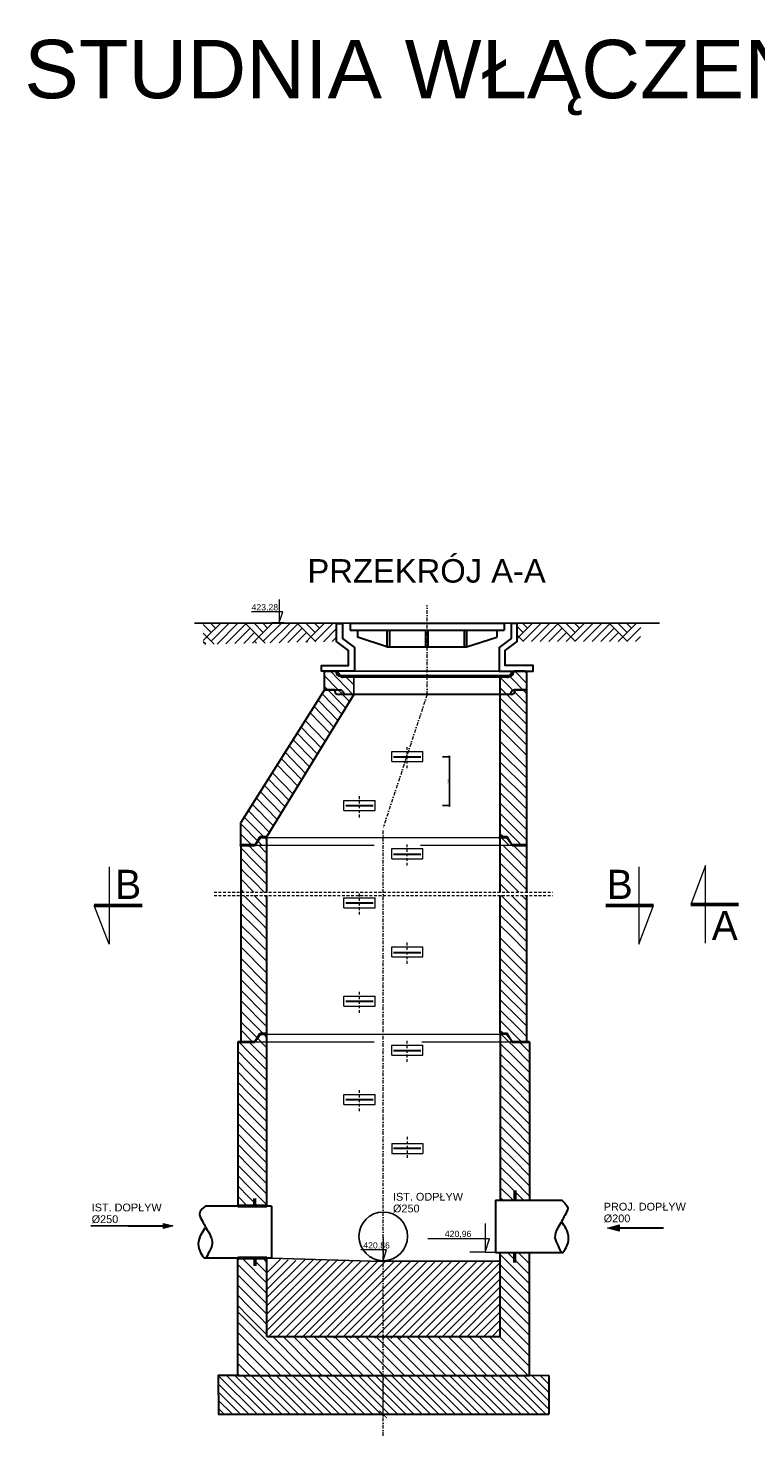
# Model space of a CAD drawing. Header units: millimetres. Extents: x 17183 to 59232, y 4375 to 14942.
# Tile 11 of 12: x 51642 to 55384, y 7706 to 14942. Entities that reach past the tile are written whole.
import ezdxf
from ezdxf.enums import TextEntityAlignment as Align

# ---------------------------------------------------------------- set-up
doc = ezdxf.new("R2010")
doc.units = ezdxf.units.MM
for name, pattern in [('DGN Style 2', [23.51279, 14.107674, -9.405116]), ('DGN Style 3', [857.226944, 612.30496, -244.921984]), ('DGN Style 4', [37.643977, 18.810232, -9.405116, 0.023513, -9.405116])]:
    doc.linetypes.add(name, pattern=pattern)
doc.layers.get('Defpoints').update_dxf_attribs({"color": 6, "lineweight": 30})
for name, color, linetype, lineweight in [('A3 poziomo', 7, 'Continuous', 20), ('land_info', 7, 'Continuous', 20), ('landscape', 7, 'Continuous', 20), ('Level 11', 7, 'Continuous', 20), ('Level 22', 7, 'Continuous', 20), ('Level 24', 7, 'Continuous', 20), ('Level 50', 7, 'Continuous', 20), ('Level 53', 7, 'Continuous', 20), ('Level 60', 7, 'Continuous', 20), ('Level 62', 7, 'Continuous', 0), ('opisy', 7, 'Continuous', 13), ('PRZEKROJE', 1, 'Continuous', 30), ('runway_info', 7, 'Continuous', 20), ('seed', 7, 'Continuous', 20)]:
    doc.layers.add(name, color=color, linetype=linetype, lineweight=lineweight)
for name, color, linetype in [('KONSTR', 1, 'Continuous'), ('OBRYS', 1, 'Continuous'), ('PDF _0', 7, 'Continuous'), ('PDF _02. Wymiary i domiary', 7, 'Continuous'), ('WYMIAROWANIE', 3, 'Continuous')]:
    doc.layers.add(name, color=color, linetype=linetype)
doc.styles.get("Standard").update_dxf_attribs({"font": 'arial.ttf'})
doc.styles.add('Style-Arial', font='arial.ttf')
doc.styles.add('Style-WORKING_1250', font='WORKING_1250.shx')
doc.dimstyles.new('ISO-25', dxfattribs={"dimtxt": 2.5, "dimasz": 2.5, "dimexe": 1.25, "dimexo": 0.625, "dimtad": 1, "dimtxsty": 'Standard', "dimcen": 2.5, "dimadec": 0, "dimazin": 0, "dimtfac": 1, "dimtmove": 0, "dimatfit": 3, "dimfxl": 1, "dimarcsym": 0})

# ---------------------------------------------------------------- blocks, each defined once
blk = doc.blocks.new('*U12')
at = {"layer": 'Level 53', "linetype": 'Continuous', "lineweight": 13}
blk.add_hatch(color=256, dxfattribs=at).paths.add_polyline_path([(-368, -68), (-628, 0), (-368, 72)])
at = {"layer": 'Level 53', "color": 7, "linetype": 'Continuous', "lineweight": 30}
blk.add_line((631, 0), (-368, 0), dxfattribs=at)
at = {"layer": 'Level 53', "color": 7, "linetype": 'Continuous', "lineweight": 13, "flags": 128}
blk.add_lwpolyline([(-628, 0), (-368, 72), (-368, -68)], close=True, dxfattribs=at)
blk = doc.blocks.new('*U15')
at = {"layer": 'Level 50', "color": 7, "linetype": 'Continuous', "lineweight": 53}
blk.add_line((4.92, 0), (-4.92, 0), dxfattribs=at)
at = {"layer": 'Level 50', "color": 7, "linetype": 'Continuous', "lineweight": 13, "extrusion": (0, 0, -1), "flags": 128}
blk.add_lwpolyline([(1.88, 7.98), (1.88, -7.98), (4.92, 0)], dxfattribs=at)
blk = doc.blocks.new('_Oblique')
at = {"color": 0, "linetype": 'ByBlock', "lineweight": -2}
blk.add_line((-0.5, -0.5), (0.5, 0.5), dxfattribs=at)
blk = doc.blocks.new('*D20')
at = {"color": 0, "lineweight": -2, "ltscale": 2, "transparency": 16777216}
for p, q in [((53773.3, 11196.5), (53809.5, 11196.5)), ((53808.3, 11201.5), (53808.3, 10940.7)), ((53773.3, 10945.7), (53809.5, 10945.7))]:
    blk.add_line(p, q, dxfattribs=at)
at = {"layer": 'Defpoints', "color": 0, "ltscale": 2, "transparency": 16777216}
for p in [(53571, 11196.5), (53324.7, 10945.7), (53808.3, 10945.7)]:
    blk.add_point(p, dxfattribs=at)
at = {"color": 0, "lineweight": -2, "ltscale": 2, "transparency": 16777216, "xscale": 8, "yscale": 8, "zscale": 8}
for p, rotation in [((53808.3, 11196.5), 90), ((53808.3, 10945.7), 270)]:
    blk.add_blockref('_Oblique', p, dxfattribs=dict(at, rotation=rotation))
at = {"color": 0, "lineweight": 20, "ltscale": 2, "transparency": 16777216, "insert": (53802.5, 11071.1), "char_height": 10, "attachment_point": 5, "rotation": 90}
blk.add_mtext('250', dxfattribs=at)
blk = doc.blocks.new('*U16')
at = {"layer": 'Level 62', "color": 7, "linetype": 'Continuous', "lineweight": 13}
for q in [(-3.46, 0), (3.46, 0)]:
    blk.add_line((0, 0), q, dxfattribs=at)
blk = doc.blocks.new('*U14')
at = {"layer": 'Level 62', "color": 7, "linetype": 'Continuous', "lineweight": 13}
for q in [(-3.46, 0), (3.46, 0)]:
    blk.add_line((0, 0), q, dxfattribs=at)
blk = doc.blocks.new('*U13')
at = {"layer": 'Level 62', "color": 7, "linetype": 'Continuous', "lineweight": 13, "extrusion": (0, 0, -1), "flags": 128}
blk.add_lwpolyline([(4.72, 3.24), (4.72, -3.24), (5.7, -0.21), (-8.18, -0.21)], dxfattribs=at)
at = {"layer": 'Level 62', "color": 7, "linetype": 'Continuous', "lineweight": 13}
blk.add_blockref('*U14', (-4.72, -3.24), dxfattribs=at)

msp = doc.modelspace()

# ---------------------------------------------------------------- hatches: boundary and pattern name
at = {"layer": 'WYMIAROWANIE'}
h = msp.add_hatch(dxfattribs=at)
h.set_pattern_fill('AR-PARQ1', scale=0.620092, angle=45, style=0)
h.set_pattern_definition([(135, (-124920.29, -154710.04), (-267.29202, 2e-14), [189.004, -189.004]), (135, (-124898.01, -154687.77), (-267.29202, 2e-14), [189.004, -189.004]), (135, (-124875.74, -154665.5), (-267.29202, 2e-14), [189.004, -189.004]), (135, (-124853.46, -154643.22), (-267.29202, 2e-14), [189.004, -189.004]), (135, (-124831.19, -154620.94), (-267.29202, 2e-14), [189.004, -189.004]), (135, (-124808.92, -154598.67), (-267.29202, 2e-14), [189.004, -189.004]), (135, (-124786.64, -154576.4), (-267.29202, 2e-14), [189.004, -189.004]), (45, (-125053.93, -154576.4), (267.29202, -2e-14), [189.004, -189.004]), (45, (-125076.2, -154554.12), (267.29202, -2e-14), [189.004, -189.004]), (45, (-125098.48, -154531.85), (267.29202, -2e-14), [189.004, -189.004]), (45, (-125120.76, -154509.57), (267.29202, -2e-14), [189.004, -189.004]), (45, (-125143.03, -154487.3), (267.29202, -2e-14), [189.004, -189.004]), (45, (-125165.3, -154465.02), (267.29202, -2e-14), [189.004, -189.004]), (45, (-125187.58, -154442.75), (267.29202, -2e-14), [189.004, -189.004])])
h.paths.add_polyline_path([(52542.68, 11883.888), (52542.68, 11774.536), (53226.23, 11789.364), (53226.23, 11881.472)])
h.paths.add_polyline_path([(54154.556, 11881.472), (54154.556, 11789.364), (54789.275, 11789.364), (54794.117, 11883.888)])

# ---------------------------------------------------------------- linework, layer by layer
at = {"lineweight": 30}
msp.add_line((54046.017, 8648.534), (54386.678, 8648.959), dxfattribs=at)
for points in [[(51964.164, 8785.353), (52384.81, 8785.353)], [(52894.243, 8619.467), (53461.708, 8602.836), (54070.167, 8603.809)], [(53464.207, 8603.809), (54070.167, 8603.809)], [(52620.167, 8016.58), (54320.154, 8016.58)]]:
    msp.add_lwpolyline(points)
msp.add_circle((53467.994, 8731.611), 125)
at = {"layer": 'A3 poziomo', "color": 0, "linetype": 'Continuous', "lineweight": 30}
for points in [[(54386.628, 8917.479), (54386.628, 8917.479), (54386.628, 8917.479), (54386.628, 8917.479), (54386.678, 8917.479), (54418.565, 8891.613), (54417.332, 8876.062), (54416.334, 8863.478), (54407.631, 8851.187), (54401.498, 8839.116), (54396.275, 8828.837), (54391.072, 8818.805), (54385.664, 8808.767), (54379.585, 8797.486), (54372.228, 8787.484), (54365.871, 8775.779), (54357.034, 8759.51), (54349.433, 8741.199), (54351.356, 8724.318), (54352.978, 8710.08), (54360.001, 8696.151), (54367.19, 8682.093), (54373.319, 8670.111), (54379.665, 8654.427), (54386.678, 8648.959), (54392.714, 8644.252), (54401.851, 8663.532), (54408.095, 8674.176), (54417.641, 8690.446), (54422.37, 8706.745), (54421.291, 8722.998), (54420.238, 8738.843), (54416.473, 8756.363), (54408.095, 8770.501), (54401.058, 8782.377), (54394.021, 8794.252), (54386.983, 8806.128)], [(52553.632, 8887.544), (52553.632, 8887.544), (52553.632, 8887.544), (52553.632, 8887.544), (52553.582, 8887.544), (52521.695, 8861.678), (52522.928, 8846.128), (52523.926, 8833.543), (52532.629, 8821.252), (52538.762, 8809.181), (52543.985, 8798.902), (52549.188, 8788.87), (52554.597, 8778.832), (52560.675, 8767.552), (52568.032, 8757.549), (52574.389, 8745.844), (52583.226, 8729.576), (52590.827, 8711.264), (52588.904, 8694.383), (52587.282, 8680.146), (52580.26, 8666.216), (52573.07, 8652.159), (52566.941, 8640.176), (52560.595, 8624.493), (52553.582, 8619.024), (52547.546, 8614.317), (52538.41, 8633.598), (52532.165, 8644.242), (52522.619, 8660.512), (52517.89, 8676.81), (52518.97, 8693.064), (52520.022, 8708.908), (52523.787, 8726.428), (52532.165, 8740.566), (52539.202, 8752.442), (52546.24, 8764.318), (52553.277, 8776.193)]]:
    msp.add_open_spline(points, degree=3, knots=[0, 0, 0, 0, 0.08406414, 0.08406414, 0.08406414, 0.18005621, 0.18005621, 0.18005621, 0.25773893, 0.25773893, 0.25773893, 0.32389321, 0.32389321, 0.32389321, 0.3982396, 0.3982396, 0.3982396, 0.50157212, 0.50157212, 0.50157212, 0.58872302, 0.58872302, 0.58872302, 0.66301229, 0.66301229, 0.66301229, 0.72695146, 0.72695146, 0.72695146, 0.82468899, 0.82468899, 0.82468899, 0.9199671, 0.9199671, 0.9199671, 1, 1, 1, 1], dxfattribs=at)
at = {"layer": 'KONSTR', "color": 7}
msp.add_lwpolyline([(53150.917, 11635.852), (54232.755, 11635.852)], dxfattribs=at)
at = {"layer": 'land_info', "linetype": 'DGN Style 3', "lineweight": 18}
msp.add_line((52802.277, 10741.58), (54130.264, 10741.58), dxfattribs=at)
at = {"layer": 'land_info', "color": 0, "linetype": 'DGN Style 3', "lineweight": 0}
for p, q in [((52808.747, 10741.58), (54130.947, 10741.58)), ((52808.727, 9731.58), (54130.927, 9731.58)), ((52808.727, 9731.58), (54130.927, 9731.58))]:
    msp.add_line(p, q, dxfattribs=at)
at = {"layer": 'landscape', "color": 0, "linetype": 'Continuous', "lineweight": 13}
for p, q in [((53511.698, 11172.712), (53511.698, 11224.601)), ((53511.698, 11224.601), (53671.698, 11224.601)), ((53511.698, 11224.601), (53671.698, 11224.601)), ((53671.698, 11172.712), (53671.698, 11224.601)), ((53511.698, 11172.712), (53671.698, 11172.712)), ((53266.388, 10919.752), (53266.388, 10971.641)), ((53266.388, 10971.641), (53426.388, 10971.641)), ((53426.388, 10919.752), (53426.388, 10971.641)), ((53266.388, 10919.752), (53426.388, 10919.752)), ((53511.698, 10672.712), (53511.698, 10724.601)), ((53511.698, 10724.601), (53671.698, 10724.601)), ((53511.698, 10724.601), (53671.698, 10724.601)), ((53671.698, 10672.712), (53671.698, 10724.601)), ((53511.698, 10672.712), (53671.698, 10672.712)), ((53266.388, 10419.752), (53266.388, 10471.641)), ((53266.388, 10471.641), (53426.388, 10471.641)), ((53266.388, 10419.752), (53426.388, 10419.752)), ((53426.388, 10419.752), (53426.388, 10471.641)), ((53511.698, 10167.712), (53511.698, 10219.601)), ((53511.698, 10219.601), (53671.698, 10219.601)), ((53511.698, 10219.601), (53671.698, 10219.601)), ((53671.698, 10167.712), (53671.698, 10219.601)), ((53511.698, 10167.712), (53671.698, 10167.712)), ((53266.388, 9914.752), (53266.388, 9966.641)), ((53266.388, 9966.641), (53426.388, 9966.641)), ((53266.388, 9914.752), (53426.388, 9914.752)), ((53426.388, 9914.752), (53426.388, 9966.641)), ((53511.698, 9662.712), (53511.698, 9714.601)), ((53511.698, 9714.601), (53671.698, 9714.601)), ((53511.698, 9714.601), (53671.698, 9714.601)), ((53671.698, 9662.712), (53671.698, 9714.601)), ((53511.698, 9662.712), (53671.698, 9662.712)), ((53266.388, 9409.752), (53266.388, 9461.641)), ((53266.388, 9461.641), (53426.388, 9461.641)), ((53266.388, 9409.752), (53426.388, 9409.752)), ((53426.388, 9409.752), (53426.388, 9461.641)), ((53511.698, 9208.696), (53511.698, 9156.806)), ((53511.698, 9208.696), (53671.698, 9208.696)), ((53671.698, 9208.696), (53671.698, 9156.806)), ((53511.698, 9156.806), (53671.698, 9156.806)), ((53511.698, 9156.806), (53671.698, 9156.806))]:
    msp.add_line(p, q, dxfattribs=at)
at = {"layer": 'landscape', "color": 7, "linetype": 'Continuous', "lineweight": 18}
msp.add_line((52863.413, 10781.58), (54063.395, 10781.58), dxfattribs=at)
at = {"layer": 'landscape', "color": 0, "linetype": 'Continuous', "lineweight": 0}
for p, q in [((52870.187, 10781.58), (54070.187, 10781.58)), ((52870.167, 9771.58), (54070.167, 9771.58))]:
    msp.add_line(p, q, dxfattribs=at)
at = {"layer": 'landscape', "color": 0, "linetype": 'DGN Style 2', "lineweight": 0}
for p, q in [((52597.933, 10501.48), (54339.613, 10501.48)), ((52597.933, 10484.445), (54339.613, 10484.445))]:
    msp.add_line(p, q, dxfattribs=at)
at = {"layer": 'landscape', "color": 0, "linetype": 'Continuous', "lineweight": 30}
for p, q in [((54046.017, 8916.917), (54386.678, 8917.479)), ((54046.094, 8916.917), (54046.017, 8648.534)), ((52894.243, 8886.982), (52553.582, 8887.544)), ((52894.166, 8886.983), (52894.243, 8619.095)), ((52894.243, 8619.095), (52553.582, 8619.024))]:
    msp.add_line(p, q, dxfattribs=at)
at = {"layer": 'Level 11', "color": 7, "linetype": 'Continuous', "lineweight": 30}
for p, q in [((53487.205, 11762.369), (53335.139, 11811.153)), ((53896.466, 11762.369), (54052.292, 11811.153)), ((53166.736, 11635.852), (53222.19, 11635.852)), ((53166.736, 11540.463), (53166.736, 11635.852)), ((53166.736, 11635.852), (53226.355, 11635.852)), ((53166.736, 11635.852), (53222.19, 11635.852)), ((53166.736, 11540.463), (53166.736, 11635.852)), ((53226.355, 11635.852), (53226.355, 11629.89)), ((53226.355, 11635.852), (53226.355, 11629.89)), ((53237.526, 11627.168), (53244.992, 11614.726)), ((53237.526, 11627.168), (53244.992, 11614.726)), ((54120.626, 11612.004), (53244.24, 11612.004)), ((54104.538, 11606.043), (53260.328, 11606.043)), ((54070.167, 10786.777), (54070.167, 11612.004)), ((54127.34, 11627.168), (54119.874, 11614.726)), ((54138.512, 11635.852), (54138.512, 11629.89)), ((54198.13, 11635.852), (54142.676, 11635.852)), ((53166.736, 11540.463), (52735.167, 10859.416)), ((53316.52, 11516.615), (52870.106, 10786.58)), ((53219.655, 11540.463), (53166.736, 11540.463)), ((53166.736, 11540.463), (53244.756, 11540.463)), ((53219.655, 11540.463), (53219.655, 11534.501)), ((54127.326, 11516.615), (53237.54, 11516.615)), ((53260.092, 11531.779), (53267.557, 11516.615)), ((54127.34, 11531.779), (54119.874, 11516.615)), ((54204.924, 11540.465), (54142.676, 11540.463)), ((54145.211, 11540.463), (54204.924, 11540.465)), ((54145.211, 11540.463), (54145.211, 11534.501)), ((52735.187, 10741.58), (52735.187, 10859.448)), ((54063.395, 10781.58), (54101.858, 10781.58))]:
    msp.add_line(p, q, dxfattribs=at)
at = {"layer": 'Level 11', "color": 0, "linetype": 'Continuous', "lineweight": 30}
for p, q in [((54205.167, 11635.852), (54205.167, 10501.48)), ((52808.747, 10741.58), (52835.247, 10786.58)), ((52808.747, 10741.58), (52837.837, 10781.58)), ((52835.247, 10786.58), (52870.187, 10786.58)), ((52837.837, 10781.58), (52870.187, 10781.58)), ((52870.167, 10501.48), (52870.167, 10781.58)), ((54070.167, 10501.48), (54070.167, 10781.58)), ((54070.187, 10786.58), (54105.127, 10786.58)), ((54070.187, 10781.58), (54102.537, 10781.58)), ((54131.608, 10741.58), (54102.518, 10781.58)), ((54131.608, 10741.58), (54102.518, 10781.58)), ((54131.627, 10741.58), (54102.537, 10781.58)), ((54131.608, 10741.58), (54105.108, 10786.58)), ((54131.608, 10741.58), (54105.108, 10786.58)), ((54131.627, 10741.58), (54105.127, 10786.58)), ((52735.625, 10741.58), (52735.167, 9731.58)), ((52870.092, 9933.69), (52870.167, 10484.445)), ((54070.167, 10276.58), (54070.167, 10484.439)), ((54205.167, 10484.445), (54205.167, 10236.58)), ((54070.167, 9776.58), (54070.167, 10276.58)), ((54205.167, 10236.58), (54205.167, 9731.58)), ((52870.167, 8887.022), (52870.092, 9933.69)), ((52808.727, 9731.58), (52835.227, 9776.58)), ((52808.727, 9731.58), (52837.817, 9771.58)), ((52835.227, 9776.58), (52870.167, 9776.58)), ((52837.817, 9771.58), (52870.167, 9771.58)), ((54070.167, 9771.58), (54070.131, 8916.957)), ((54070.167, 9776.58), (54105.107, 9776.58)), ((54070.167, 9776.58), (54105.107, 9776.58)), ((54102.517, 9771.58), (54070.167, 9771.58)), ((54102.517, 9771.58), (54070.167, 9771.58)), ((54131.607, 9731.58), (54102.517, 9771.58)), ((54131.607, 9731.58), (54102.517, 9771.58)), ((54131.607, 9731.58), (54105.107, 9776.58)), ((54131.607, 9731.58), (54105.107, 9776.58)), ((52720.167, 9731.58), (52720.167, 8887.269)), ((54220.167, 9731.58), (54220.167, 8917.204)), ((52720.167, 8016.58), (52720.167, 8619.059)), ((52870.167, 8216.58), (52870.167, 8619.09)), ((54070.167, 8366.58), (54070.167, 8648.564)), ((54220.167, 8016.58), (54220.167, 8648.751)), ((54070.167, 8216.58), (54070.167, 8366.58)), ((52870.167, 8216.58), (54070.167, 8216.58)), ((52720.167, 8016.58), (52620.167, 8016.58)), ((52620.167, 8016.58), (52620.192, 7816.921)), ((52720.167, 8016.58), (54220.167, 8016.58)), ((54320.154, 8016.58), (54320.179, 7816.921)), ((52620.167, 7816.921), (54320.179, 7816.921))]:
    msp.add_line(p, q, dxfattribs=at)
at = {"layer": 'Level 11', "color": 7, "linetype": 'Continuous', "lineweight": 40}
for p, q in [((52735.167, 10741.58), (52802.277, 10741.58)), ((54130.947, 10741.58), (54198.373, 10741.58))]:
    msp.add_line(p, q, dxfattribs=at)
at = {"layer": 'Level 11', "color": 0, "linetype": 'Continuous', "lineweight": 40}
for p, q in [((52808.747, 10741.58), (52735.187, 10741.58)), ((52735.187, 10741.58), (52808.747, 10741.58)), ((54131.607, 10741.58), (54205.167, 10741.58)), ((54205.167, 10741.58), (54131.627, 10741.58)), ((54131.627, 10741.58), (54205.167, 10741.58)), ((52720.167, 9731.58), (52808.727, 9731.58)), ((54131.607, 9731.58), (54220.167, 9731.58)), ((54131.607, 9731.58), (54220.167, 9731.58))]:
    msp.add_line(p, q, dxfattribs=at)
at = {"layer": 'Level 11', "color": 7, "linetype": 'Continuous', "lineweight": 30}
for points in [[(53258.376, 11850.77), (53258.376, 11850.77), (53258.376, 11804.716), (53319.781, 11758.662), (53319.781, 11635.852), (53150.917, 11635.852), (53150.917, 11635.852), (53150.917, 11666.554), (53289.078, 11666.554), (53289.078, 11743.311), (53227.673, 11789.364), (53227.673, 11881.472), (53258.376, 11881.472), (53258.376, 11804.716)], [(53298.235, 11883.888), (53298.235, 11847.52)], [(53298.235, 11883.888), (54089.197, 11883.888)], [(54125.296, 11850.77), (54125.296, 11850.77), (54125.296, 11804.716), (54063.891, 11758.662), (54063.891, 11635.852), (54232.755, 11635.852), (54239.792, 11635.852), (54239.792, 11666.554), (54094.593, 11666.554), (54094.593, 11743.311), (54155.999, 11789.364), (54155.999, 11881.472), (54125.296, 11881.472), (54125.296, 11804.716)], [(54089.197, 11883.888), (54089.197, 11847.52)], [(53298.235, 11847.52), (54089.197, 11847.52)], [(53335.139, 11847.52), (53335.139, 11811.153)], [(53487.205, 11847.52), (53487.205, 11762.369)], [(53499.607, 11847.52), (53499.607, 11762.369)], [(53685.635, 11847.52), (53685.635, 11762.369)], [(53698.037, 11847.52), (53698.037, 11762.369)], [(53884.064, 11847.52), (53884.064, 11762.369)], [(53896.466, 11847.52), (53896.466, 11762.369)], [(54052.292, 11847.52), (54052.292, 11811.153)], [(53487.205, 11762.369), (53896.466, 11762.369)]]:
    msp.add_lwpolyline(points, dxfattribs=at)
for centre, start, end in [((53222.19, 11617.966), 30.9637565, 90), ((53222.19, 11617.966), 30.9637565, 90), ((53244.24, 11629.89), 180, 270), ((53244.24, 11629.89), 180, 270), ((53260.328, 11623.928), 210.9637565, 270), ((53260.328, 11623.928), 210.9637565, 270), ((54104.538, 11623.928), 270, 329.0362435), ((54120.626, 11629.89), 270, 0), ((54142.676, 11617.966), 90, 149.0362435), ((53237.54, 11534.501), 180, 270), ((53244.756, 11522.577), 30.9637565, 90), ((54127.326, 11534.501), 270, 0), ((54142.676, 11522.577), 90, 149.0362435)]:
    msp.add_arc(centre, 17.885, start, end, dxfattribs=at)
at = {"layer": 'Level 22', "color": 0, "linetype": 'DGN Style 3', "lineweight": 0}
for p, q in [((53294.965, 11481.367), (53166.736, 11613.145)), ((53316.52, 11566.627), (53278.165, 11606.043)), ((54205.168, 11469.53), (54070.167, 11604.531)), ((54205.136, 11575.496), (54144.781, 11635.852)), ((53254.596, 11415.349), (53153.39, 11519.401)), ((53214.437, 11349.677), (53112.332, 11454.609)), ((54204.998, 11363.766), (54070.167, 11498.656)), ((53169.693, 11276.504), (53069.701, 11379.263)), ((54205.03, 11258.168), (54073.514, 11389.684)), ((53129.358, 11210.544), (53025.383, 11317.397)), ((53088.988, 11144.526), (52984.144, 11252.319)), ((54205.082, 11087.594), (54070.168, 11222.508)), ((53048.83, 11078.854), (52943.085, 11187.526)), ((52983.905, 10972.679), (52876.733, 11082.817)), ((54205.114, 10981.645), (54070.168, 11116.649)), ((52943.565, 10906.71), (52835.525, 11017.788)), ((54112.84, 10968.337), (54070.168, 11011.008)), ((52903.377, 10840.989), (52794.435, 10952.946)), ((52830.797, 10915.577), (52794.989, 10952.376)), ((54165.34, 10915.837), (54112.84, 10968.337)), ((52830.34, 10809.337), (52752.658, 10887.018)), ((54165.34, 10809.337), (54070.168, 10904.508)), ((54205.168, 10876.008), (54165.34, 10915.837)), ((52792.453, 10741.58), (52735.168, 10798.8)), ((52870.168, 10769.508), (52830.34, 10809.337)), ((54082.402, 10786.58), (54070.168, 10798.8)), ((54205.168, 10769.508), (54165.34, 10809.337)), ((52805.79, 10657.503), (52735.167, 10728.157)), ((52738.616, 10741.58), (52735.187, 10745.005)), ((52870.167, 10699.026), (52827.613, 10741.58)), ((54142.866, 10735.313), (54136.599, 10741.58)), ((54205.167, 10673.012), (54142.866, 10735.313)), ((52859.19, 10604.403), (52805.79, 10657.503)), ((54142.866, 10629.413), (54070.167, 10702.144)), ((52753.29, 10604.403), (52735.167, 10622.526)), ((52805.79, 10551.903), (52753.29, 10604.403)), ((52870.167, 10593.422), (52859.19, 10604.403)), ((54090.366, 10576.313), (54070.167, 10596.512)), ((54142.866, 10523.813), (54090.366, 10576.313)), ((54196.266, 10576.313), (54142.866, 10629.413)), ((54205.167, 10567.408), (54196.266, 10576.313)), ((52749.713, 10501.48), (52735.167, 10516.026)), ((52856.213, 10501.48), (52805.79, 10551.903)), ((54165.199, 10501.48), (54142.866, 10523.813)), ((52807.056, 10373.256), (52736.433, 10443.91)), ((52833.88, 10455.256), (52804.704, 10484.445)), ((52870.167, 10419.173), (52833.88, 10455.256)), ((54126.012, 10432.784), (54074.374, 10484.445)), ((54179.412, 10379.684), (54126.012, 10432.784)), ((54205.167, 10459.53), (54180.252, 10484.445)), ((52860.456, 10320.156), (52807.056, 10373.256)), ((54073.512, 10379.684), (54070.167, 10383.03)), ((54126.012, 10327.184), (54073.512, 10379.684)), ((54205.167, 10353.918), (54179.412, 10379.684)), ((52807.056, 10260.104), (52736.433, 10330.759)), ((52870.143, 10310.464), (52860.456, 10320.156)), ((54205.167, 10248.03), (54126.012, 10327.184)), ((52870.115, 10084.301), (52735.211, 10219.263)), ((52868.748, 10198.759), (52807.056, 10260.104)), ((54165.338, 10117.337), (54070.167, 10212.508)), ((52861.383, 10034.785), (52735.236, 10160.986)), ((54165.338, 10011.437), (54070.167, 10106.649)), ((54205.167, 10077.508), (54165.338, 10117.337)), ((52861.394, 9870.816), (52735.248, 9997.018)), ((52870.086, 10026.13), (52861.383, 10034.785)), ((54112.838, 9958.337), (54070.167, 10001.008)), ((54205.167, 9971.832), (54165.338, 10011.437)), ((52870.093, 9917.693), (52860.445, 9927.346)), ((54165.338, 9905.837), (54112.838, 9958.337)), ((52807.056, 9816.478), (52735.238, 9888.328)), ((52870.097, 9862.162), (52861.394, 9870.816)), ((54165.338, 9799.337), (54070.167, 9894.508)), ((54205.167, 9866.008), (54165.338, 9905.837)), ((52795.986, 9731.58), (52735.167, 9792.449)), ((52860.456, 9763.378), (52807.056, 9816.478)), ((54082.401, 9776.58), (54070.167, 9788.8)), ((54205.167, 9759.508), (54165.338, 9799.337)), ((52777.701, 9678.894), (52725.015, 9731.58)), ((52870.105, 9753.725), (52860.456, 9763.378)), ((54137.248, 9656.422), (54070.167, 9723.504)), ((54220.167, 9679.171), (54167.715, 9731.58)), ((52777.701, 9572.394), (52720.167, 9629.928)), ((52870.167, 9586.428), (52777.701, 9678.894)), ((54220.167, 9573.504), (54137.248, 9656.422)), ((52870.167, 9479.928), (52777.701, 9572.394)), ((54137.248, 9549.922), (54070.167, 9617.004)), ((52777.701, 9466.494), (52720.167, 9524.053)), ((54137.248, 9444.022), (54070.167, 9511.133)), ((54220.167, 9467.004), (54137.248, 9549.922)), ((52725.201, 9413.394), (52720.167, 9418.428)), ((52777.701, 9360.894), (52725.201, 9413.394)), ((52831.101, 9413.394), (52777.701, 9466.494)), ((52870.167, 9374.311), (52831.101, 9413.394)), ((54190.648, 9390.922), (54137.248, 9444.022)), ((52870.167, 9268.428), (52777.701, 9360.894)), ((54084.748, 9390.922), (54070.167, 9405.504)), ((54137.248, 9338.422), (54084.748, 9390.922)), ((54220.167, 9255.504), (54137.248, 9338.422)), ((54220.167, 9361.391), (54190.648, 9390.922)), ((52777.701, 9254.394), (52720.167, 9311.928)), ((54137.248, 9231.922), (54070.167, 9299.004)), ((52777.701, 9147.34), (52720.167, 9204.874)), ((52870.167, 9161.928), (52777.701, 9254.394)), ((54137.248, 9126.322), (54070.167, 9193.328)), ((54220.167, 9149.004), (54137.248, 9231.922)), ((52870.167, 9054.874), (52777.701, 9147.34)), ((54220.167, 9043.352), (54137.248, 9126.322)), ((52777.701, 9040.286), (52720.167, 9097.82)), ((54137.248, 9021.701), (54070.167, 9088.707)), ((52777.701, 8933.232), (52720.167, 8990.765)), ((52870.167, 8947.82), (52777.701, 9040.286)), ((54137.248, 8916.269), (54070.167, 8983.274)), ((54220.167, 8938.73), (54137.248, 9021.701)), ((52823.792, 8887.14), (52777.701, 8933.232)), ((52870.167, 8490.925), (52742.029, 8619.063)), ((52870.167, 8597.115), (52848.197, 8619.085)), ((54220.167, 8589.669), (54161.158, 8648.678)), ((54220.167, 8434.519), (54070.167, 8584.519)), ((52777.701, 8476.891), (52720.167, 8534.425)), ((52870.167, 8384.425), (52777.701, 8476.891)), ((54220.167, 8328.781), (54070.167, 8478.875)), ((52777.701, 8370.991), (52720.167, 8428.55)), ((52992.363, 8071.423), (52720.167, 8343.79)), ((52831.101, 8317.891), (52777.701, 8370.991)), ((54220.167, 8222.297), (54070.167, 8372.176)), ((52870.167, 8278.808), (52831.101, 8317.891)), ((54220.167, 8116.519), (54070.167, 8266.519)), ((52886.163, 8071.423), (52720.167, 8237.285)), ((53098.263, 8071.423), (52953.106, 8216.58)), ((53204.763, 8071.423), (53059.606, 8216.58)), ((53257.263, 8124.523), (53165.246, 8216.58)), ((53416.263, 8071.423), (53271.106, 8216.58)), ((53522.763, 8071.423), (53377.606, 8216.58)), ((53628.663, 8071.423), (53483.389, 8216.58)), ((53734.863, 8071.423), (53589.797, 8216.58)), ((53840.763, 8071.423), (53695.606, 8216.58)), ((53947.263, 8071.423), (53802.106, 8216.58)), ((53999.763, 8124.523), (53907.746, 8216.58)), ((54158.763, 8071.423), (54013.606, 8216.58)), ((52780.263, 8071.423), (52720.167, 8131.519)), ((53310.663, 8071.423), (53257.263, 8124.523)), ((54053.163, 8071.423), (53999.763, 8124.523)), ((52835.106, 8016.58), (52780.263, 8071.423)), ((52940.962, 8016.58), (52886.163, 8071.423)), ((53047.268, 8016.58), (52992.363, 8071.423)), ((53153.106, 8016.58), (53098.263, 8071.423)), ((53257.263, 8018.923), (53204.763, 8071.423)), ((53365.482, 8016.58), (53310.663, 8071.423)), ((53471.106, 8016.58), (53416.263, 8071.423)), ((53577.606, 8016.58), (53522.763, 8071.423)), ((53683.462, 8016.58), (53628.663, 8071.423)), ((53789.768, 8016.58), (53734.863, 8071.423)), ((53895.606, 8016.58), (53840.763, 8071.423)), ((53999.763, 8018.923), (53947.263, 8071.423)), ((54107.982, 8016.58), (54053.163, 8071.423)), ((54213.606, 8016.58), (54158.763, 8071.423)), ((52728.606, 8016.58), (52720.167, 8025.019)), ((53259.606, 8016.58), (53257.263, 8018.923)), ((54002.106, 8016.58), (53999.763, 8018.923))]:
    msp.add_line(p, q, dxfattribs=at)
at = {"layer": 'Level 22', "color": 0, "linetype": 'Continuous', "lineweight": 0}
for p, q in [((53314.7, 11513.64), (53196.117, 11635.852)), ((54205.136, 11522.171), (54115.558, 11612.004)), ((54205.327, 11627.915), (54197.413, 11635.852)), ((53274.408, 11447.75), (53166.736, 11558.716)), ((54205.168, 11416.205), (54070.167, 11551.59)), ((53234.427, 11382.366), (53132.761, 11486.846)), ((54205.014, 11310.684), (54070.167, 11445.531)), ((53169.693, 11276.504), (53066.627, 11382.483)), ((53194.474, 11317.03), (53091.815, 11422.231)), ((53149.093, 11242.817), (53045.667, 11349.407)), ((54205.046, 11205.276), (54070.168, 11339.771)), ((53068.82, 11111.543), (52963.514, 11219.763)), ((53108.801, 11176.926), (53004.491, 11284.428)), ((54205.066, 11140.688), (54070.168, 11275.662)), ((53028.867, 11046.207), (52922.564, 11155.142)), ((54205.098, 11034.497), (54070.168, 11169.363)), ((53004.085, 11005.681), (52897.381, 11115.401)), ((52963.711, 10939.655), (52856.075, 11050.218)), ((54165.34, 10968.337), (54070.168, 11063.508)), ((52923.366, 10873.678), (52814.864, 10985.183)), ((52831.514, 10968.072), (52815.609, 10984.418)), ((54165.34, 10862.737), (54070.168, 10957.638)), ((54205.168, 10928.508), (54165.34, 10968.337)), ((52830.073, 10862.482), (52774.071, 10919.871)), ((52883.15, 10807.91), (52830.073, 10862.482)), ((54205.168, 10822.889), (54165.34, 10862.737)), ((52830.34, 10755.937), (52735.168, 10851.243)), ((54165.34, 10755.937), (54070.168, 10851.243)), ((54114.592, 10741.58), (54074.592, 10781.58)), ((52805.79, 10710.303), (52774.498, 10741.58)), ((52870.167, 10645.744), (52805.79, 10710.303)), ((52844.705, 10741.58), (52830.34, 10755.937)), ((54142.866, 10682.213), (54083.471, 10741.58)), ((54179.705, 10741.58), (54165.34, 10755.937)), ((52805.79, 10604.403), (52735.167, 10675.026)), ((54142.866, 10576.313), (54070.167, 10649.012)), ((54205.167, 10619.735), (54142.866, 10682.213)), ((52803.105, 10501.48), (52735.167, 10569.226)), ((52870.167, 10540.026), (52805.79, 10604.403)), ((54205.167, 10514.012), (54142.866, 10576.313)), ((54112.011, 10501.48), (54070.167, 10543.206)), ((52833.88, 10402.156), (52751.592, 10484.445)), ((52870.167, 10471.666), (52857.425, 10484.445)), ((54126.012, 10379.684), (54070.167, 10435.53)), ((54205.167, 10406.205), (54127.148, 10484.445)), ((52807.056, 10320.156), (52736.433, 10390.779)), ((52870.167, 10365.87), (52833.88, 10402.156)), ((54205.167, 10300.53), (54126.012, 10379.684)), ((52870.121, 10143.94), (52736.433, 10277.628)), ((52870.136, 10257.076), (52807.056, 10320.156)), ((54126.012, 10274.084), (54070.167, 10329.771)), ((54165.338, 10170.437), (54070.167, 10265.662)), ((54205.167, 10194.892), (54126.012, 10274.084)), ((54205.167, 10236.508), (54205.095, 10236.58)), ((54165.338, 10064.237), (54070.167, 10159.363)), ((54205.167, 10130.664), (54165.338, 10170.437)), ((52870.09, 9972.978), (52735.245, 10107.822)), ((54205.167, 10024.295), (54165.338, 10064.237)), ((52870.093, 9917.693), (52735.239, 10052.548)), ((54165.338, 9958.337), (54070.167, 10053.508)), ((52870.101, 9809.01), (52735.257, 9943.854)), ((54165.338, 9852.737), (54070.167, 9947.638)), ((54205.167, 9918.508), (54165.338, 9958.337)), ((54165.338, 9745.937), (54070.167, 9841.243)), ((54205.167, 9812.889), (54165.338, 9852.737)), ((52807.056, 9763.378), (52736.433, 9834.002)), ((54114.59, 9731.58), (54074.59, 9771.58)), ((52742.878, 9731.58), (52735.167, 9739.292)), ((52870.167, 9638.928), (52777.701, 9731.394)), ((52870.109, 9700.326), (52807.056, 9763.378)), ((54137.248, 9708.922), (54114.59, 9731.58)), ((54220.167, 9626.004), (54137.248, 9708.922)), ((54179.703, 9731.58), (54165.338, 9745.937)), ((52777.701, 9625.494), (52720.167, 9683.061)), ((52870.167, 9533.159), (52777.701, 9625.494)), ((54137.248, 9603.022), (54070.167, 9670.142)), ((52777.701, 9519.294), (52720.167, 9576.801)), ((54137.248, 9496.822), (54070.167, 9563.872)), ((54220.167, 9520.221), (54137.248, 9603.022)), ((52870.167, 9426.565), (52777.701, 9519.294)), ((54220.167, 9413.668), (54137.248, 9496.822)), ((52777.701, 9413.394), (52720.167, 9470.928)), ((52870.167, 9320.928), (52777.701, 9413.394)), ((54137.248, 9390.922), (54070.167, 9458.004)), ((52777.701, 9307.794), (52720.167, 9365.165)), ((54137.248, 9285.322), (54070.167, 9352.214)), ((54220.167, 9308.004), (54137.248, 9390.922)), ((52870.167, 9215.285), (52777.701, 9307.794)), ((54220.167, 9202.365), (54137.248, 9285.322)), ((52777.701, 9200.994), (52720.167, 9258.609)), ((52870.167, 9108.58), (52777.701, 9200.994)), ((54137.248, 9178.522), (54070.167, 9245.699)), ((52777.701, 9093.94), (52720.167, 9151.555)), ((54137.248, 9073.901), (54070.167, 9141.077)), ((54220.167, 9095.651), (54137.248, 9178.522)), ((52777.701, 8986.886), (52720.167, 9044.501)), ((52870.167, 9001.526), (52777.701, 9093.94)), ((54220.167, 8991.029), (54137.248, 9073.901)), ((52870.166, 8894.473), (52777.701, 8986.886)), ((54137.248, 8968.469), (54070.167, 9035.645)), ((52770.767, 8886.775), (52720.167, 8937.447)), ((54084.999, 8916.981), (54070.167, 8931.835)), ((54188.594, 8917.152), (54137.248, 8968.469)), ((52870.167, 8543.425), (52794.518, 8619.074)), ((54220.167, 8487.816), (54070.167, 8637.886)), ((54220.167, 8536.394), (54107.886, 8648.611)), ((52777.701, 8529.991), (52720.167, 8587.557)), ((52777.701, 8423.791), (52720.167, 8481.298)), ((52870.167, 8437.656), (52777.701, 8529.991)), ((54220.167, 8381.244), (54070.167, 8531.159)), ((52870.167, 8331.062), (52777.701, 8423.791)), ((54220.167, 8275.519), (54070.167, 8425.519)), ((52777.701, 8317.891), (52720.167, 8375.425)), ((52939.263, 8071.423), (52720.167, 8290.519)), ((52869.663, 8225.928), (52777.701, 8317.891)), ((54220.167, 8169.019), (54070.167, 8319.019)), ((52832.763, 8071.423), (52720.167, 8184.019)), ((53045.163, 8071.423), (52899.924, 8216.58)), ((53151.363, 8071.423), (53006.274, 8216.58)), ((53257.263, 8071.423), (53112.106, 8216.58)), ((53257.263, 8177.323), (53217.988, 8216.58)), ((53362.863, 8071.423), (53257.263, 8177.323)), ((53469.663, 8071.423), (53324.301, 8216.58)), ((53575.263, 8071.423), (53430.106, 8216.58)), ((53681.763, 8071.423), (53536.606, 8216.58)), ((53787.663, 8071.423), (53642.424, 8216.58)), ((53893.863, 8071.423), (53748.774, 8216.58)), ((53999.763, 8071.423), (53854.606, 8216.58)), ((53999.763, 8177.323), (53960.488, 8216.58)), ((54105.363, 8071.423), (53999.763, 8177.323)), ((54212.163, 8071.423), (54066.801, 8216.58)), ((52727.163, 8071.423), (52720.167, 8078.41)), ((52781.975, 8016.58), (52727.163, 8071.423)), ((52887.606, 8016.58), (52832.763, 8071.423)), ((52994.106, 8016.58), (52939.263, 8071.423)), ((53099.929, 8016.58), (53045.163, 8071.423)), ((53206.362, 8016.58), (53151.363, 8071.423)), ((53312.106, 8016.58), (53257.263, 8071.423)), ((53417.732, 8016.58), (53362.863, 8071.423)), ((53524.475, 8016.58), (53469.663, 8071.423)), ((53630.106, 8016.58), (53575.263, 8071.423)), ((53736.606, 8016.58), (53681.763, 8071.423)), ((53842.429, 8016.58), (53787.663, 8071.423)), ((53948.862, 8016.58), (53893.863, 8071.423)), ((54054.606, 8016.58), (53999.763, 8071.423)), ((54160.232, 8016.58), (54105.363, 8071.423)), ((54220.167, 8063.415), (54212.163, 8071.423))]:
    msp.add_line(p, q, dxfattribs=at)
at = {"layer": 'Level 24', "color": 0, "linetype": 'Continuous', "lineweight": 50}
for p, q in [((52807.11, 8887.025), (52807.11, 8927.025)), ((54144.85, 8967.912), (54144.85, 8917.912)), ((52870.166, 8887.022), (52720.166, 8887.269)), ((52870.154, 8619.091), (52720.167, 8619.059)), ((52809.226, 8579.481), (52809.226, 8619.481)), ((54145.647, 8598.123), (54145.646, 8648.658))]:
    msp.add_line(p, q, dxfattribs=at)
at = {"layer": 'Level 60', "color": 0, "linetype": 'Continuous', "lineweight": 0}
for p, q in [((52870.167, 8416.874), (53067.676, 8614.384)), ((52870.167, 8544.154), (52940.201, 8614.188)), ((52870.167, 8374.448), (53108.895, 8613.176)), ((52870.167, 8332.022), (53150.113, 8611.968)), ((52870.167, 8501.727), (52979.851, 8611.412)), ((52870.167, 8289.595), (53191.331, 8610.76)), ((52864.224, 8242.477), (53231.334, 8609.588)), ((52870.167, 8459.301), (53018.14, 8607.274)), ((52878.251, 8214.391), (53272.249, 8608.388)), ((52918.8, 8211.575), (53314.379, 8607.154)), ((52963.104, 8212.201), (53356.813, 8605.91)), ((53005.53, 8211.575), (53398.639, 8604.684)), ((53047.331, 8210.324), (53440.465, 8603.458)), ((53086.629, 8210.95), (53479.543, 8603.863)), ((53131.558, 8210.324), (53527.882, 8606.648)), ((53172.108, 8210.324), (53565.592, 8603.809)), ((53213.909, 8208.447), (53609.27, 8603.809)), ((53263.842, 8216.58), (53651.071, 8603.809)), ((53297.823, 8208.134), (53693.497, 8603.809)), ((53340.249, 8207.822), (53736.236, 8603.809)), ((53382.05, 8207.196), (53778.663, 8603.809)), ((53424.477, 8207.509), (53820.776, 8603.809)), ((53469.093, 8209.073), (53863.828, 8603.809)), ((53506.514, 8206.57), (53903.752, 8603.809)), ((53550.817, 8203.442), (53951.183, 8603.809)), ((53594.495, 8205.945), (53992.359, 8603.809)), ((53642.552, 8213.452), (54032.908, 8603.809)), ((53684.353, 8210.95), (54070.167, 8596.764)), ((53730.533, 8216.58), (54070.167, 8556.214)), ((53772.959, 8216.58), (54070.167, 8513.788)), ((53815.385, 8216.58), (54070.167, 8471.362)), ((53857.812, 8216.58), (54070.167, 8428.935)), ((53900.238, 8216.58), (54070.167, 8386.509)), ((53942.665, 8216.58), (54070.167, 8344.082)), ((53985.091, 8216.58), (54070.167, 8301.656)), ((54027.517, 8216.58), (54070.167, 8259.229)), ((54069.944, 8216.58), (54070.167, 8216.803)), ((52819.826, 7816.921), (52620.167, 8016.58)), ((52777.4, 7816.921), (52620.172, 7974.148)), ((52862.252, 7816.921), (52662.593, 8016.58)), ((52904.679, 7816.921), (52705.02, 8016.58)), ((52947.105, 7816.921), (52747.446, 8016.58)), ((52989.532, 7816.921), (52789.872, 8016.58)), ((53031.958, 7816.921), (52832.299, 8016.58)), ((53074.385, 7816.921), (52874.725, 8016.58)), ((53116.811, 7816.921), (52917.152, 8016.58)), ((53159.237, 7816.921), (52959.578, 8016.58)), ((53201.664, 7816.921), (53002.004, 8016.58)), ((53244.09, 7816.921), (53044.431, 8016.58)), ((53286.517, 7816.921), (53086.857, 8016.58)), ((53328.943, 7816.921), (53129.284, 8016.58)), ((53371.369, 7816.921), (53171.71, 8016.58)), ((53413.796, 7816.921), (53214.137, 8016.58)), ((53456.222, 7816.921), (53256.563, 8016.58)), ((53498.649, 7816.921), (53298.989, 8016.58)), ((53541.075, 7816.921), (53341.416, 8016.58)), ((53583.501, 7816.921), (53383.842, 8016.58)), ((53625.928, 7816.921), (53426.269, 8016.58)), ((53668.354, 7816.921), (53468.695, 8016.58)), ((53710.781, 7816.921), (53511.121, 8016.58)), ((53753.207, 7816.921), (53553.548, 8016.58)), ((53795.633, 7816.921), (53595.974, 8016.58)), ((53838.06, 7816.921), (53638.401, 8016.58)), ((53880.486, 7816.921), (53680.827, 8016.58)), ((53922.913, 7816.921), (53723.253, 8016.58)), ((53965.339, 7816.921), (53765.68, 8016.58)), ((54007.765, 7816.921), (53808.106, 8016.58)), ((54050.192, 7816.921), (53850.533, 8016.58)), ((54092.618, 7816.921), (53892.959, 8016.58)), ((54135.045, 7816.921), (53935.385, 8016.58)), ((54177.471, 7816.921), (53977.812, 8016.58)), ((54219.898, 7816.921), (54020.238, 8016.58)), ((54262.324, 7816.921), (54062.665, 8016.58)), ((54304.75, 7816.921), (54105.091, 8016.58)), ((54320.176, 7843.922), (54147.517, 8016.58)), ((54320.171, 7886.353), (54189.944, 8016.58)), ((54320.165, 7928.785), (54232.37, 8016.58)), ((54320.16, 7971.217), (54274.797, 8016.58)), ((54320.155, 8013.649), (54317.223, 8016.58)), ((52734.973, 7816.921), (52620.178, 7931.717)), ((52692.547, 7816.921), (52620.183, 7889.285)), ((52650.12, 7816.921), (52620.188, 7846.853))]:
    msp.add_line(p, q, dxfattribs=at)
at = {"layer": 'Level 60', "color": 7, "linetype": 'Continuous', "lineweight": 0}
msp.add_point((54063.395, 10781.58), dxfattribs=at)
at = {"layer": 'Level 60', "color": 0, "linetype": 'Continuous', "lineweight": 0}
for p in [(54070.187, 10781.58), (54070.167, 9016.58), (54220.569, 9018.621), (54220.569, 9018.621), (52719.726, 8902.005), (52719.726, 8902.005), (52869.726, 8902.005), (52869.726, 8902.005), (54070.569, 8516.156), (54070.569, 8516.156), (54220.569, 8516.156), (54220.569, 8516.156), (52620.167, 8016.58)]:
    msp.add_point(p, dxfattribs=at)
at = {"layer": 'Level 60', "color": 0, "linetype": 'Continuous', "lineweight": 40}
msp.add_point((52735.187, 10741.58), dxfattribs=at)
at = {"layer": 'Level 62', "color": 0, "linetype": 'Continuous', "lineweight": 13, "flags": 128}
for points in [[(52933.416, 12004.664), (52933.416, 11886.048), (52951.33, 11941.509), (52790.154, 11941.509)], [(53467.102, 8725.044), (53467.102, 8606.428), (53485.016, 8661.889), (53352.44, 8661.889)]]:
    msp.add_lwpolyline(points, dxfattribs=at)
at = {"layer": 'OBRYS', "color": 7}
for p, q in [((53226.355, 11635.852), (53166.736, 11635.852)), ((53226.355, 11635.852), (54138.512, 11635.852)), ((53316.52, 11516.615), (53316.52, 11612.004)), ((54138.512, 11635.852), (54198.13, 11635.852))]:
    msp.add_line(p, q, dxfattribs=at)
at = {"layer": 'PDF _0', "color": 18, "true_color": 0x000000, "transparency": 33554559}
for points in [[(53451.49, 8037.165), (53447.257, 8032.931), (53489.063, 7999.593)], [(53489.063, 7999.593), (53447.257, 8032.931), (53451.49, 8037.165)], [(53447.257, 8032.931), (53489.063, 7999.593), (53484.829, 7995.888)], [(53484.829, 7995.888), (53489.063, 7999.593), (53447.257, 8032.931)], [(53451.22, 7837.505), (53446.986, 7833.272), (53488.792, 7799.933)], [(53488.792, 7799.933), (53446.986, 7833.272), (53451.22, 7837.505)], [(53446.986, 7833.272), (53488.792, 7799.933), (53484.559, 7796.229)], [(53484.559, 7796.229), (53488.792, 7799.933), (53446.986, 7833.272)]]:
    msp.add_solid(points, dxfattribs=at)
at = {"layer": 'PDF _02. Wymiary i domiary', "lineweight": 18}
msp.add_lwpolyline([(53468.424, 7816.921), (53468.424, 8016.58)], dxfattribs=at)
at = {"layer": 'PRZEKROJE', "color": 0, "linetype": 'DGN Style 4', "lineweight": 0}
for q in [(53693.716, 11976.406), (53468.424, 10833.713)]:
    msp.add_line((53693.716, 11516.615), q, dxfattribs=at)
at = {"layer": 'PRZEKROJE', "color": 0, "linetype": 'DGN Style 4', "lineweight": 0, "flags": 128}
msp.add_lwpolyline([(53468.424, 7706.285), (53468.424, 10833.713)], dxfattribs=at)
at = {"layer": 'runway_info', "color": 0, "linetype": 'Continuous', "lineweight": 30}
for p, q in [((53521.698, 11196.47), (53661.698, 11196.47)), ((53276.388, 10945.704), (53416.388, 10945.704)), ((53521.698, 10696.47), (53661.698, 10696.47)), ((53276.388, 10445.704), (53416.388, 10445.704)), ((53521.698, 10191.47), (53661.698, 10191.47)), ((53276.388, 9940.704), (53416.388, 9940.704)), ((53521.698, 9686.47), (53661.698, 9686.47)), ((53276.388, 9435.704), (53416.388, 9435.704)), ((53521.698, 9184.938), (53661.698, 9184.938))]:
    msp.add_line(p, q, dxfattribs=at)
at = {"layer": 'seed', "color": 0, "linetype": 'DGN Style 2', "lineweight": 0}
for p, q in [((53591.698, 11138.161), (53591.698, 11254.771)), ((53346.388, 10885.201), (53346.388, 11001.811)), ((53591.698, 10638.161), (53591.698, 10754.771)), ((53346.388, 10385.201), (53346.388, 10501.811)), ((53591.698, 10133.161), (53591.698, 10249.771)), ((53346.388, 9880.201), (53346.388, 9996.811)), ((53591.698, 9628.161), (53591.698, 9744.771)), ((53346.388, 9375.201), (53346.388, 9491.811)), ((53591.698, 9243.247), (53591.698, 9126.637))]:
    msp.add_line(p, q, dxfattribs=at)
at = {"layer": 'WYMIAROWANIE', "color": 7}
for points in [[(53298.235, 11883.888), (52498.251, 11883.888)], [(54889.181, 11883.888), (54089.197, 11883.888)]]:
    msp.add_lwpolyline(points, dxfattribs=at)

# ---------------------------------------------------------------- block references
at = {"layer": 'Level 50', "color": 0, "linetype": 'Continuous', "lineweight": 13, "extrusion": (0, 0, -1), "xscale": 25, "yscale": 25, "zscale": 25, "rotation": 180}
msp.add_blockref('*U15', (-55172.797, 10438.23), dxfattribs=at)
at = {"layer": 'Level 50', "color": 0, "linetype": 'Continuous', "lineweight": 13, "xscale": 25, "yscale": 25, "zscale": 25}
msp.add_blockref('*U15', (52105.035, 10432.257), dxfattribs=at)
at = {"layer": 'Level 50', "color": 0, "linetype": 'Continuous', "lineweight": 13, "extrusion": (0, 0, -1), "xscale": 25, "yscale": 25, "zscale": 25}
msp.add_blockref('*U15', (-54735.547, 10432.257), dxfattribs=at)
at = {"layer": 'Level 53', "color": 0, "linetype": 'Continuous', "lineweight": 30, "xscale": 0.1825395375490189, "yscale": 0.1825395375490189, "zscale": 0.1825395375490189, "rotation": 180}
msp.add_blockref('*U12', (52271.023, 8785.567), dxfattribs=at)
at = {"layer": 'Level 53', "color": 0, "linetype": 'Continuous', "lineweight": 30, "xscale": 0.2281744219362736, "yscale": 0.2281744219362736, "zscale": 0.2281744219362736}
msp.add_blockref('*U12', (54764.972, 8773.842), dxfattribs=at)
at = {"layer": 'Level 62', "color": 0, "linetype": 'Continuous', "lineweight": 13, "extrusion": (0, 0, -1), "xscale": 18.28000320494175, "yscale": 18.28000320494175, "zscale": 18.28000320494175}
for p in [(-52957.492, 11885.332), (-53491.178, 8605.712)]:
    msp.add_blockref('*U16', p, dxfattribs=at)
at = {"layer": 'Level 62', "color": 6, "linetype": 'Continuous', "lineweight": 13, "extrusion": (0, 0, -1), "xscale": 22.85000400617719, "yscale": 22.85000400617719, "zscale": 22.85000400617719}
msp.add_blockref('*U13', (-53883.835, 8724.351), dxfattribs=at)

# ---------------------------------------------------------------- texts
at = {"color": 0, "insert": (51622.536, 14881.598), "char_height": 300, "attachment_point": 1}
msp.add_mtext_dynamic_manual_height_columns('STUDNIA WŁĄCZENIOWA', width=5605.04706, gutter_width=12.5, heights=[0], dxfattribs=at)
at = {"layer": 'Level 50', "color": 0, "linetype": 'Continuous', "lineweight": 30, "style": 'Style-WORKING_1250'}
for s, p in [('B', (52089.535, 10540.757)), ('A', (55157.297, 10329.73))]:
    msp.add_text(s, height=150, dxfattribs=at).set_placement(p, align=Align.MIDDLE_LEFT)
msp.add_text('B', height=150, dxfattribs=at).set_placement((54751.047, 10540.757), align=Align.MIDDLE_RIGHT)
at = {"layer": 'Level 53', "color": 0, "linetype": 'Continuous', "lineweight": 13, "char_height": 39.9996, "attachment_point": 4, "line_spacing_factor": 0.903617, "style": 'Style-Arial'}
for s, insert in [('IST. DOPŁYW\\P%%C250', (51968.808, 8849.255)), ('IST. ODPŁYW\\P%%C250', (53518.272, 8904.276)), ('PROJ. DOPŁYW\\P%%C200', (54602.112, 8853.387))]:
    msp.add_mtext(s, dxfattribs=dict(at, insert=insert))
at = {"layer": 'Level 62', "color": 0, "linetype": 'Continuous', "lineweight": 13, "style": 'Style-Arial'}
for s, p in [('423,28', (52790.884, 11965.005)), ('420,96', (53784.871, 8744.129)), ('420,86', (53365.543, 8685.385))]:
    msp.add_text(s, height=31.9997, dxfattribs=at).set_placement(p, align=Align.MIDDLE_LEFT)
at = {"layer": 'opisy', "color": 7, "linetype": 'Continuous', "lineweight": 30, "style": 'Style-Arial'}
msp.add_text('PRZEKRÓJ A-A', height=120.52525, dxfattribs=at).set_placement((53691.22, 12152.188), align=Align.MIDDLE_CENTER)

# ---------------------------------------------------------------- dimensions: what is measured, and where the dimension line sits
at = {"lineweight": 20, "ltscale": 2}
dim = msp.add_linear_dim(base=(53808.262, 10945.704), p1=(53571.034, 11196.47), p2=(53324.65, 10945.704), angle=90, text='250', dimstyle='ISO-25', override={"dimtxt": 10, "dimasz": 8, "dimblk1": 'Oblique', "dimblk2": 'Oblique', "dimsah": 1, "dimdle": 5, "dimfxl": 35, "dimfxlon": 1}, dxfattribs=at)
dim.commit()
dim.dimension.update_dxf_attribs({"geometry": '*D20', "text_midpoint": (53802.531, 11071.087)})

doc.saveas('drawing.dxf')
